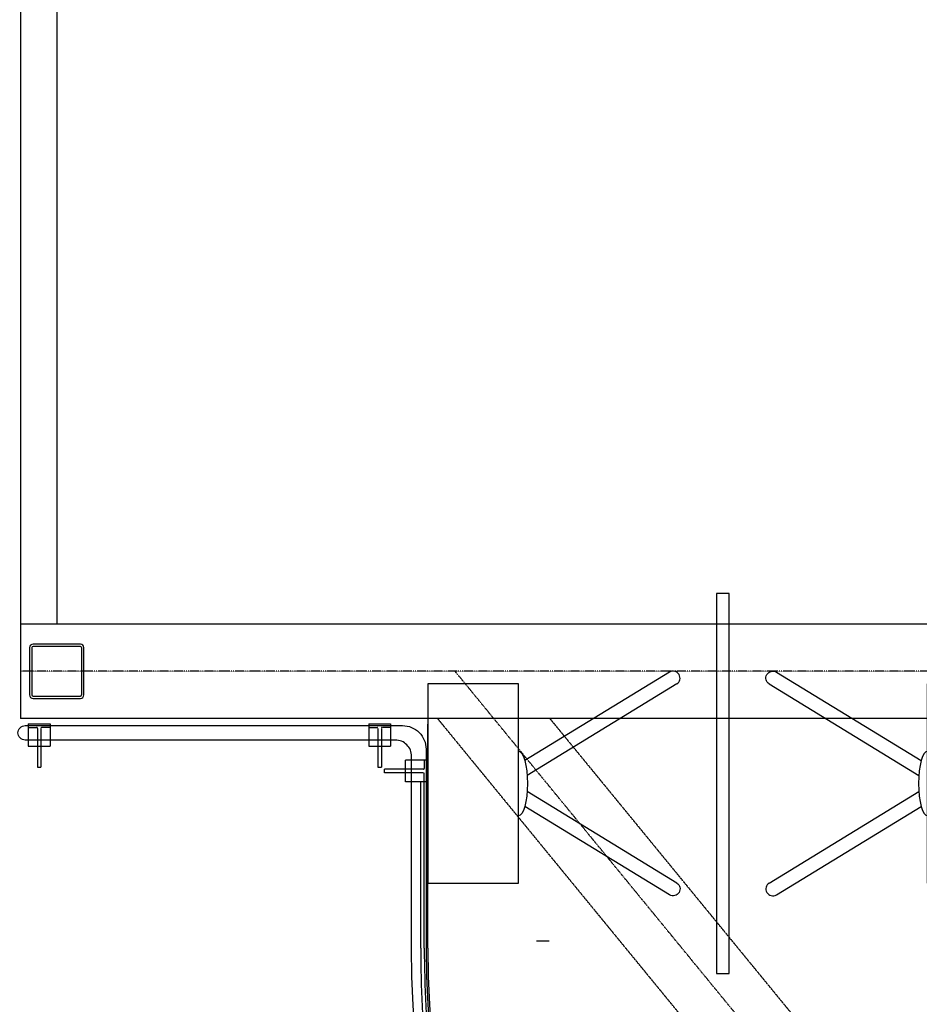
# Model space of a CAD drawing. Extents: x -66955 to 52345, y -20450 to 69550.
# Tile 20 of 132: x -58018 to -55533, y 16300 to 19020. Entities that reach past the tile are written whole.
import ezdxf

# ---------------------------------------------------------------- set-up
doc = ezdxf.new("R2010")
doc.units = 0
doc.header["$MEASUREMENT"] = 0
doc.linetypes.add('DASHDOT', pattern=[1, 0.5, -0.25, 0, -0.25])
doc.linetypes.add('HIDDEN', pattern=[0.375, 0.25, -0.125])
for name, color, linetype in [('-32-', 7, 'CONTINUOUS'), ('VERD1$--21-', 7, 'CONTINUOUS'), ('VERD1$--28-', 7, 'CONTINUOUS'), ('VERD1$--32-', 7, 'CONTINUOUS'), ('VERD1--24-', 7, 'CONTINUOUS'), ('VERD1--27-', 7, 'CONTINUOUS'), ('VERD1--28-', 7, 'CONTINUOUS')]:
    doc.layers.add(name, color=color, linetype=linetype)

# ---------------------------------------------------------------- blocks, each defined once
blk = doc.blocks.new('*O101')
at = {"layer": '-32-', "color": 7, "linetype": 'CONTINUOUS'}
for p, q in [((-546.22, 307.42), (-946.01, 63.1)), ((-251.28, 307.42), (148.51, 63.11)), ((546.22, 307.42), (946.01, 63.11)), ((-526.4, 275), (-939.55, 22.52)), ((-271.1, 275), (142.05, 22.52)), ((526.4, 275), (939.55, 22.52)), ((-526.4, -275), (-939.55, -22.52)), ((-271.1, -275), (142.05, -22.52)), ((526.4, -275), (939.55, -22.52)), ((-546.22, -307.42), (-946.01, -63.1)), ((-251.28, -307.42), (148.51, -63.1)), ((546.22, -307.42), (946.01, -63.1))]:
    blk.add_line(p, q, dxfattribs=at)
for points in [[(-416.25, 525), (-416.25, -525), (-381.25, -525), (-381.25, 525)], [(-963.75, -275), (-963.75, 275), (-1213.75, 275), (-1213.75, -275)], [(166.25, -275), (166.25, 275), (416.25, 275), (416.25, -275)], [(963.75, -275), (963.75, 275), (1213.75, 275), (1213.75, -275)]]:
    blk.add_lwpolyline(points, close=True, dxfattribs=at)
for centre, start, end in [((-536.31, 291.21, 0.005), 301.432378, 121.429133), ((-261.19, -291.21, 0.005), 121.432378, 301.429133), ((536.31, -291.21, 0.005), 121.432378, 301.429133)]:
    blk.add_arc(centre, 18.994, start, end, dxfattribs=at)
at = {"layer": '-32-', "color": 7, "linetype": 'CONTINUOUS', "extrusion": (0, 0, -1)}
for centre, start, end in [((261.19, 291.21, -0.005), 301.432378, 121.429133), ((-536.31, 291.21, -0.005), 301.432378, 121.429133), ((536.31, -291.21, -0.005), 121.432378, 301.429133)]:
    blk.add_arc(centre, 18.994, start, end, dxfattribs=at)
blk.add_ellipse((-963.75, 0.005, 0.005), major_axis=(0, 89.565), ratio=0.27912689, start_param=0, end_param=3.14159265, dxfattribs=at)
at = {"layer": '-32-', "color": 7, "linetype": 'CONTINUOUS'}
for centre in [(166.25, 0.005, 0.005), (963.75, 0.005, 0.005)]:
    blk.add_ellipse(centre, major_axis=(0, 89.565), ratio=0.27912689, start_param=0, end_param=3.14159265, dxfattribs=at)
blk = doc.blocks.new('*O100')
at = {"layer": '-32-', "color": 7, "linetype": 'CONTINUOUS'}
blk.add_lwpolyline([(987.51, -16.94), (987.51, 16.94), (1489.99, 16.94), (1489.99, -16.94)], close=True, dxfattribs=at)
blk.add_blockref('*O101', (-276.24, 0), dxfattribs=at)
blk = doc.blocks.new('*O256')
at = {"layer": 'VERD1$--32-', "color": 7, "linetype": 'CONTINUOUS'}
for p, q in [((-546.22, 307.42), (-946.01, 63.1)), ((-251.28, 307.42), (148.51, 63.11)), ((546.22, 307.42), (946.01, 63.11)), ((-526.4, 275), (-939.55, 22.52)), ((-271.1, 275), (142.05, 22.52)), ((526.4, 275), (939.55, 22.52)), ((-526.4, -275), (-939.55, -22.52)), ((-271.1, -275), (142.05, -22.52)), ((526.4, -275), (939.55, -22.52)), ((-546.22, -307.42), (-946.01, -63.1)), ((-251.28, -307.42), (148.51, -63.1)), ((546.22, -307.42), (946.01, -63.1))]:
    blk.add_line(p, q, dxfattribs=at)
for points in [[(-416.25, 525), (-416.25, -525), (-381.25, -525), (-381.25, 525)], [(-963.75, -275), (-963.75, 275), (-1213.75, 275), (-1213.75, -275)], [(166.25, -275), (166.25, 275), (416.25, 275), (416.25, -275)], [(963.75, -275), (963.75, 275), (1213.75, 275), (1213.75, -275)]]:
    blk.add_lwpolyline(points, close=True, dxfattribs=at)
for centre, start, end in [((-536.31, 291.21, 0.005), 301.432378, 121.429133), ((-261.19, -291.21, 0.005), 121.432378, 301.429133), ((536.31, -291.21, 0.005), 121.432378, 301.429133)]:
    blk.add_arc(centre, 18.994, start, end, dxfattribs=at)
at = {"layer": 'VERD1$--32-', "color": 7, "linetype": 'CONTINUOUS', "extrusion": (0, 0, -1)}
for centre, start, end in [((261.19, 291.21, -0.005), 301.432378, 121.429133), ((-536.31, 291.21, -0.005), 301.432378, 121.429133), ((536.31, -291.21, -0.005), 121.432378, 301.429133)]:
    blk.add_arc(centre, 18.994, start, end, dxfattribs=at)
blk.add_ellipse((-963.75, 0.005, 0.005), major_axis=(0, 89.565), ratio=0.27912689, start_param=0, end_param=3.14159265, dxfattribs=at)
at = {"layer": 'VERD1$--32-', "color": 7, "linetype": 'CONTINUOUS'}
for centre in [(166.25, 0.005, 0.005), (963.75, 0.005, 0.005)]:
    blk.add_ellipse(centre, major_axis=(0, 89.565), ratio=0.27912689, start_param=0, end_param=3.14159265, dxfattribs=at)
blk = doc.blocks.new('*O255')
at = {"layer": 'VERD1$--32-', "color": 7, "linetype": 'CONTINUOUS'}
blk.add_lwpolyline([(987.51, -16.94), (987.51, 16.94), (1489.99, 16.94), (1489.99, -16.94)], close=True, dxfattribs=at)
blk.add_blockref('*O256', (-276.24, 0), dxfattribs=at)
blk = doc.blocks.new('B28KOK')
at = {"layer": 'VERD1$--28-', "color": 5, "linetype": 'CONTINUOUS'}
for p, q in [((-75, 65.5), (-75, -65.5)), ((-68.7, 65.5), (-68.7, -65.5)), ((65.5, 75), (-65.5, 75)), ((65.5, 68.7), (-65.5, 68.7)), ((68.7, -65.5), (68.7, 65.5)), ((75, -65.5), (75, 65.5)), ((-65.5, -68.7), (65.5, -68.7)), ((-65.5, -75), (65.5, -75))]:
    blk.add_line(p, q, dxfattribs=at)
for centre, radius, start, end in [((-65.6, 65.5), 9.45, 90, 180), ((-65.6, 65.5), 3.15, 90, 180), ((65.5, 65.5), 9.45, 0, 90), ((65.5, 65.5), 3.15, 0, 90), ((-65.6, -65.5), 9.45, 180, 270), ((-65.6, -65.5), 3.15, 180, 270), ((65.5, -65.5), 3.15, 270, 360), ((65.5, -65.5), 9.45, 270, 360)]:
    blk.add_arc(centre, radius, start, end, dxfattribs=at)
blk = doc.blocks.new('*O407')
at = {"layer": 'VERD1--24-', "color": 7, "linetype": 'CONTINUOUS'}
for p, q in [((-30, 59.8), (30, 59.8)), ((-30, 59.8), (-30, -1.7)), ((30, 59.8), (30, -1.7)), ((-30, -1.7), (30, -1.7)), ((-5, -1.7), (-5, -59.8)), ((5, -1.7), (5, -59.8)), ((-5, -59.8), (5, -59.8))]:
    blk.add_line(p, q, dxfattribs=at)
at = {"layer": 'VERD1--24-', "color": 7, "linetype": 'HIDDEN'}
for points in [[(-30, 49.8), (-7, 49.8, -0.414226), (-5, 47.8), (-5, -3.5)], [(30, 49.8), (7, 49.8, 0.414192), (5, 47.8), (5, -6.5)]]:
    blk.add_lwpolyline(points, format="xyb", dxfattribs=at)
blk = doc.blocks.new('*O408')
at = {"layer": 'VERD1--24-', "color": 7, "linetype": 'CONTINUOUS'}
for p, q in [((-30, 59.8), (30, 59.8)), ((-30, 59.8), (-30, -1.7)), ((30, 59.8), (30, -1.7)), ((-30, -1.7), (30, -1.7)), ((-5, -1.7), (-5, -59.8)), ((5, -1.7), (5, -59.8)), ((-5, -59.8), (5, -59.8))]:
    blk.add_line(p, q, dxfattribs=at)
at = {"layer": 'VERD1--24-', "color": 7, "linetype": 'HIDDEN'}
for points in [[(-30, 49.8), (-7, 49.8, -0.414226), (-5, 47.8), (-5, -3.5)], [(30, 49.8), (7, 49.8), (7, 49.8, 0.414192), (5, 47.8), (5, 47.8), (5, -6.5)]]:
    blk.add_lwpolyline(points, format="xyb", dxfattribs=at)
blk = doc.blocks.new('*O406')
at = {"layer": 'VERD1--24-', "color": 7, "linetype": 'CONTINUOUS'}
for name in ['*O407', '*O408']:
    blk.add_blockref(name, (0, 0), dxfattribs=at)
blk = doc.blocks.new('*O410')
at = {"layer": 'VERD1--24-', "color": 7, "linetype": 'CONTINUOUS'}
for p, q in [((-30, 59.8), (30, 59.8)), ((-30, 59.8), (-30, -1.7)), ((30, 59.8), (30, -1.7)), ((-30, -1.7), (30, -1.7)), ((-5, -1.7), (-5, -59.8)), ((5, -1.7), (5, -59.8)), ((-5, -59.8), (5, -59.8))]:
    blk.add_line(p, q, dxfattribs=at)
at = {"layer": 'VERD1--24-', "color": 7, "linetype": 'HIDDEN'}
for points in [[(-30, 49.8), (-7, 49.8, -0.414226), (-5, 47.8), (-5, -3.5)], [(30, 49.8), (7, 49.8, 0.414192), (5, 47.8), (5, -6.5)]]:
    blk.add_lwpolyline(points, format="xyb", dxfattribs=at)
blk = doc.blocks.new('*O411')
at = {"layer": 'VERD1--24-', "color": 7, "linetype": 'CONTINUOUS'}
for p, q in [((-30, 59.8), (30, 59.8)), ((-30, 59.8), (-30, -1.7)), ((30, 59.8), (30, -1.7)), ((-30, -1.7), (30, -1.7)), ((-5, -1.7), (-5, -59.8)), ((5, -1.7), (5, -59.8)), ((-5, -59.8), (5, -59.8))]:
    blk.add_line(p, q, dxfattribs=at)
at = {"layer": 'VERD1--24-', "color": 7, "linetype": 'HIDDEN'}
for points in [[(-30, 49.8), (-7, 49.8, -0.414226), (-5, 47.8), (-5, -3.5)], [(30, 49.8), (7, 49.8), (7, 49.8, 0.414192), (5, 47.8), (5, 47.8), (5, -6.5)]]:
    blk.add_lwpolyline(points, format="xyb", dxfattribs=at)
blk = doc.blocks.new('*O409')
at = {"layer": 'VERD1--24-', "color": 7, "linetype": 'CONTINUOUS'}
for name in ['*O410', '*O411']:
    blk.add_blockref(name, (0, 0), dxfattribs=at)
blk = doc.blocks.new('*O413')
at = {"layer": 'VERD1--24-', "color": 7, "linetype": 'CONTINUOUS'}
for p, q in [((-1.7, -30), (-1.7, 30)), ((59.8, 30), (-1.7, 30)), ((59.8, -30), (59.8, 30)), ((-59.8, -5), (-59.8, 5)), ((-1.7, 5), (-59.8, 5)), ((-1.7, -5), (-59.8, -5)), ((59.8, -30), (-1.7, -30))]:
    blk.add_line(p, q, dxfattribs=at)
at = {"layer": 'VERD1--24-', "color": 7, "linetype": 'HIDDEN'}
for points in [[(49.8, 30), (49.8, 7, -0.414192), (47.8, 5), (-6.5, 5)], [(49.8, -30), (49.8, -7, 0.414226), (47.8, -5), (-3.5, -5)]]:
    blk.add_lwpolyline(points, format="xyb", dxfattribs=at)
blk = doc.blocks.new('*O414')
at = {"layer": 'VERD1--24-', "color": 7, "linetype": 'CONTINUOUS'}
for p, q in [((-1.7, -30), (-1.7, 30)), ((59.8, 30), (-1.7, 30)), ((59.8, -30), (59.8, 30)), ((-59.8, -5), (-59.8, 5)), ((-1.7, 5), (-59.8, 5)), ((-1.7, -5), (-59.8, -5)), ((59.8, -30), (-1.7, -30))]:
    blk.add_line(p, q, dxfattribs=at)
at = {"layer": 'VERD1--24-', "color": 7, "linetype": 'HIDDEN'}
for points in [[(49.8, 30), (49.8, 7, -0.414192), (47.8, 5), (-6.5, 5)], [(49.8, -30), (49.8, -7, 0.414226), (47.8, -5), (-3.5, -5)]]:
    blk.add_lwpolyline(points, format="xyb", dxfattribs=at)
blk = doc.blocks.new('*O412')
at = {"layer": 'VERD1--24-', "color": 7, "linetype": 'CONTINUOUS'}
for name in ['*O413', '*O414']:
    blk.add_blockref(name, (0, 0), dxfattribs=at)

msp = doc.modelspace()

# ---------------------------------------------------------------- linework, layer by layer
at = {"layer": 'VERD1$--21-', "color": 7, "linetype": 'CONTINUOUS'}
msp.add_line((-56590, 16475, -11.38), (-56555, 16475, -11.38), dxfattribs=at)
at = {"layer": 'VERD1--24-', "color": 7, "linetype": 'CONTINUOUS'}
for p, q in [((-56890, 16455.02), (-56889.98, 17074.34)), ((-56910, 16455.02), (-56909.99, 16914.23)), ((-56900, 16455.02), (-56899.99, 16914.23))]:
    msp.add_line(p, q, dxfattribs=at)
for radius, end in [(3050, 192.0933), (3040, 192.0785), (3030, 270)]:
    msp.add_arc((-53860, 16455.02), radius, 180, end, dxfattribs=at)
at = {"layer": 'VERD1--27-', "color": 7, "linetype": 'CONTINUOUS'}
msp.add_lwpolyline([(-56980, 17030.02), (-58002.41, 17030.02, -0.4142136), (-58022.4, 17050.02, -0.4142136), (-58002.4, 17070.02), (-56960, 17070.02, -0.4142136), (-56895, 17005.02), (-56895, 16455.02, 0.408978), (-53892.59, 13420.36, -0.4121096), (-53872.73, 13400.36, -0.4142136), (-53892.73, 13380.21, -0.4108931), (-56935, 16455.02), (-56935, 16985.02, 0.4142136), (-56980, 17030.02)], format="xyb", dxfattribs=at)
at = {"layer": 'VERD1--28-', "color": 5, "linetype": 'HIDDEN'}
for p, q in [((-58015.05, 21355), (-58015.05, 17090)), ((-57915.05, 21104.96), (-57915.05, 17350)), ((-53860, 17350), (-58015.05, 17350)), ((-53860, 17090), (-58015.05, 17090)), ((-53860, 13423.88), (-56863.67, 17090)), ((-53860, 13802.56), (-56553.41, 17090))]:
    msp.add_line(p, q, dxfattribs=at)
at = {"layer": 'VERD1--28-', "color": 5, "linetype": 'DASHDOT'}
for p, q in [((-53860, 17220), (-58015.05, 17220)), ((-53460, 13125), (-56815.05, 17220))]:
    msp.add_line(p, q, dxfattribs=at)

# ---------------------------------------------------------------- block references
at = {"layer": '-32-', "color": 7, "linetype": 'CONTINUOUS'}
msp.add_blockref('*O100', (-55399.99, 16910), dxfattribs=at)
at = {"layer": 'VERD1$--32-', "color": 7, "linetype": 'CONTINUOUS'}
msp.add_blockref('*O255', (-55399.99, 16910), dxfattribs=at)
at = {"layer": 'VERD1--24-', "color": 7, "linetype": 'CONTINUOUS'}
for name, p in [('*O406', (-57963.72, 17015.27)), ('*O409', (-57023.52, 17015.24)), ('*O412', (-56949.76, 16944.24))]:
    msp.add_blockref(name, p, dxfattribs=at)
at = {"layer": 'VERD1--28-', "color": 5, "linetype": 'HIDDEN'}
msp.add_blockref('B28KOK', (-57915.05, 17220), dxfattribs=at)

doc.saveas('drawing.dxf')
